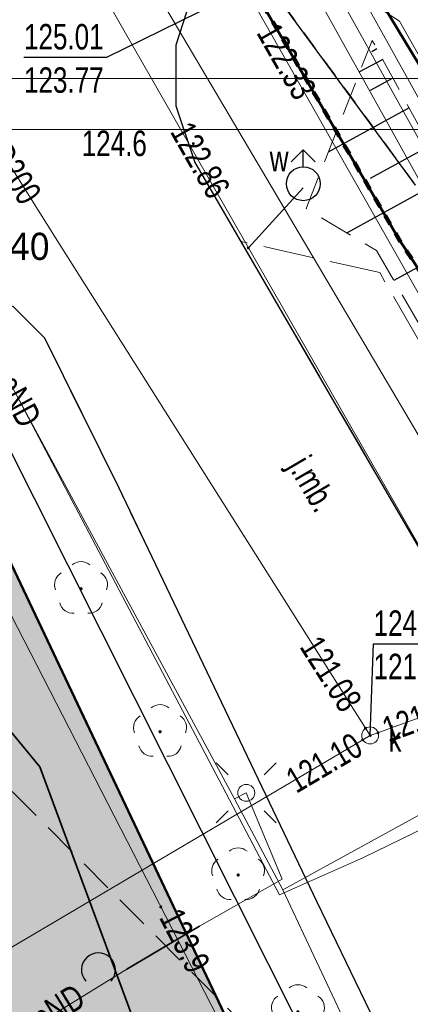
# Model space of a CAD drawing. Header units: metres. Extents: x 7464056 to 7464277, y 5957530 to 5957827.
# Tile 12 of 26: x 7464172 to 7464183, y 5957592 to 5957621. Entities that reach past the tile are written whole.
import ezdxf
from ezdxf.enums import TextEntityAlignment as Align

# ---------------------------------------------------------------- set-up
doc = ezdxf.new("R2010")
doc.units = ezdxf.units.M
doc.header["$MEASUREMENT"] = 0
for name, pattern in [('1', [0.6, 0.3, -0.3]), ('1.0_0.5', [1.5, 1, -0.5]), ('1.5_0.5', [2, 1.5, -0.5]), ('219-500', [0]), ('egug-500', [1, 0.5, -0.5])]:
    doc.linetypes.add(name, pattern=pattern)
doc.layers.get('0').update_dxf_attribs({"color": 2, "linetype": 'CONTINUOUS', "lineweight": 5})
for name, color, linetype in [('000 Inne (niezydentyfikowane)', 7, 'CONTINUOUS'), ('218-kontur użytku gruntowego', 7, 'CONTINUOUS'), ('drzewo liściaste', 7, 'CONTINUOUS'), ('hydrant', 7, 'CONTINUOUS'), ('hydrant-Atr17', 7, 'CONTINUOUS'), ('jezdnia', 7, 'CONTINUOUS'), ('jezdnia-Atr17', 7, 'CONTINUOUS'), ('krawężnik', 7, 'CONTINUOUS'), ('latarnia', 7, 'CONTINUOUS'), ('obszar utwardzony', 7, 'CONTINUOUS'), ('obudowa ochronna przewodu', 7, 'CONTINUOUS'), ('przewód ciepłowniczy', 7, 'CONTINUOUS'), ('przewód elektroenergetyczny podziemny', 7, 'CONTINUOUS'), ('przewód elektroenergetyczny podziemny-Atr1', 7, 'CONTINUOUS'), ('przewód gazowy', 7, 'CONTINUOUS'), ('przewód kanalizacyjny', 7, 'CONTINUOUS'), ('przewód kanalizacyjny-Atr1', 7, 'CONTINUOUS'), ('przewód telekomunikacyjny podziemny', 7, 'CONTINUOUS'), ('przewód wodociągowy', 7, 'CONTINUOUS'), ('rzedna', 7, 'CONTINUOUS'), ('rzedna-Atr2', 7, 'CONTINUOUS'), ('rzedna-Atr3', 7, 'CONTINUOUS'), ('skarpa nieumocniona', 7, 'CONTINUOUS'), ('studnia kanalizacyjna', 7, 'CONTINUOUS'), ('studnia kanalizacyjna-Atr17', 7, 'CONTINUOUS'), ('zadrzewienie  zakrzewienie', 7, 'CONTINUOUS')]:
    doc.layers.add(name, color=color, linetype=linetype)
for name, color, linetype, lineweight in [('219-działka ewidencyjna', 7, 'CONTINUOUS', 30), ('__A-asfalt', 253, 'CONTINUOUS', 5), ('__A-rzędne projektowane', 7, 'CONTINUOUS', 15), ('__A-zieleń', 3, 'CONTINUOUS', 5), ('A-Tabelka', 7, 'CONTINUOUS', 18), ('pikieta sztuczna', 8, 'CONTINUOUS', 9), ('pikieta sztuczna-Atr2', 8, 'CONTINUOUS', 9)]:
    doc.layers.add(name, color=color, linetype=linetype, lineweight=lineweight)
doc.styles.get("Standard").update_dxf_attribs({"font": 'Working1250', "width": 0.75})
doc.styles.add('trebuchet', font='trebuc.ttf')

# ---------------------------------------------------------------- blocks, each defined once
blk = doc.blocks.new('PW01')
at = {"linetype": 'Continuous', "lineweight": 13}
h = blk.add_hatch(color=0, dxfattribs=at)
edge = h.paths.add_edge_path()
edge.add_arc((0, 0), 0.045, 0, 360)
blk = doc.blocks.new('SUWH')
at = {"color": 0, "linetype": 'Continuous'}
for p in [(-0.354, 0.646), (0, 0.5), (0.354, 0.646)]:
    blk.add_line(p, (0, 1), dxfattribs=at)
blk.add_circle((0, 0), 0.5, dxfattribs=at)
blk = doc.blocks.new('OP021')
at = {"linetype": 'Continuous', "lineweight": 13}
h = blk.add_hatch(color=0, dxfattribs=at)
edge = h.paths.add_edge_path()
edge.add_arc((0, 0), 0.05, 0, 360)
at = {"color": 0, "linetype": 'Continuous', "lineweight": 13}
for centre, start, end in [((0, 0.4), 49.272, 130.728), ((-0.38, 0.124), 121.308, 202.548), ((0.38, 0.124), 337.452, 58.692), ((-0.235, -0.324), 193.221, 274.871), ((0.235, -0.324), 265.129, 346.779)]:
    blk.add_arc(centre, 0.4, start, end, dxfattribs=at)
blk = doc.blocks.new('US15')
at = {"color": 0, "linetype": 'Continuous', "lineweight": 13}
blk.add_circle((0, 0), 0.25, dxfattribs=at)
blk = doc.blocks.new('OTZK2')
at = {"color": 0, "linetype": 'Continuous'}
blk.add_arc((0, 0), 0.5, 318.85, 221.162, dxfattribs=at)
blk = doc.blocks.new('SM01')
at = {"color": 0, "linetype": 'Continuous', "lineweight": 13}
for p, q in [((-0.53, 0.531), (-0.883, 0.884)), ((0.531, 0.531), (0.884, 0.884)), ((-0.53, -0.53), (-0.883, -0.883)), ((0.531, -0.53), (0.884, -0.883))]:
    blk.add_line(p, q, dxfattribs=at)
blk.add_circle((0, 0), 0.25, dxfattribs=at)
blk = doc.blocks.new('Kota2')
at = {"color": 0}
blk.add_lwpolyline([(-0.386, 0.799), (0, 0), (0.386, 0.799)], close=True, dxfattribs=at)
at = {"color": 0, "style": 'trebuchet'}
blk.add_attdef('POZIOM', (-0.775, 1.071), '', height=1, dxfattribs=at)

msp = doc.modelspace()

# ---------------------------------------------------------------- hatches: boundary and pattern name
at = {"layer": '__A-asfalt', "ltscale": 0.25, "transparency": 33554687}
h = msp.add_hatch(dxfattribs=at)
h.set_pattern_fill('ANSI37', color=256, scale=2)
h.set_pattern_definition([(45, (0, 0), (-0.1767766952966, 0.1767766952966), []), (135, (0, 0), (-0.1767766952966, -0.1767766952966), [])])
h.paths.add_polyline_path([(7464165.308, 5957616.788), (7464161.651, 5957601.17), (7464164.394, 5957596.391), (7464167.983, 5957611.811, -0.040843), (7464168.078, 5957612.104), (7464167.995, 5957612.279)])
h.paths.add_polyline_path([(7464159.913, 5957593.75), (7464163.714, 5957587.127), (7464163.818, 5957587.186, -0.20175), (7464163.135, 5957590.985), (7464164.394, 5957596.391), (7464161.651, 5957601.17)])
h.paths.add_polyline_path([(7464192.967, 5957553.056, -0.185973), (7464190.198, 5957553.65), (7464181.138, 5957558.875, -0.132452), (7464178.607, 5957561.411), (7464176.982, 5957564.245), (7464176.878, 5957564.185), (7464175.26, 5957567.004), (7464164.709, 5957585.392), (7464163.714, 5957587.127), (7464159.913, 5957593.75), (7464159.649, 5957592.62, 0.08632), (7464159.138, 5957583.642, -0.007389), (7464159.644, 5957579.751), (7464162.891, 5957571.092), (7464164.524, 5957568.219, 0.034887), (7464166.874, 5957564.931, 0.072384), (7464175.003, 5957558.096), (7464194.588, 5957546.802), (7464194.796, 5957546.645), (7464194.874, 5957546.586)])
at = {"layer": '__A-zieleń', "ltscale": 0.25, "transparency": 33554687}
h = msp.add_hatch(dxfattribs=at)
h.set_pattern_fill('CROSS', color=3)
h.paths.add_polyline_path([(7464168.078, 5957612.104, 0.040843), (7464167.983, 5957611.811), (7464163.135, 5957590.985, 0.20175), (7464163.818, 5957587.186), (7464163.714, 5957587.127), (7464164.709, 5957585.392), (7464169.219, 5957587.98), (7464169.723, 5957588.268), (7464170.589, 5957586.762, 0.389883), (7464174.436, 5957585.705), (7464179.15, 5957588.749), (7464168.078, 5957612.104)])

# ---------------------------------------------------------------- linework, layer by layer
at = {"layer": '000 Inne (niezydentyfikowane)', "color": 56, "linetype": 'Continuous', "lineweight": 50, "flags": 128}
for points in [[(7464194.89, 5957593.94), (7464195.967, 5957590.719), (7464186.213, 5957609.558), (7464182.663, 5957614.998), (7464176.499, 5957625.621), (7464176.492, 5957625.631), (7464162.981, 5957648.914), (7464162.94, 5957648.984), (7464158.056, 5957657.401), (7464158.016, 5957657.47), (7464129.82, 5957706.056), (7464119.97, 5957723.029), (7464096.51, 5957762.918)], [(7464273.22, 5957619.103), (7464256.633, 5957609.097), (7464248.534, 5957622.926), (7464194.89, 5957593.94), (7464193.43, 5957597.96), (7464192.91, 5957604.22), (7464189.03, 5957611.03), (7464188.444, 5957611.585), (7464159.394, 5957659.51), (7464096.659, 5957763.005)], [(7464096.659, 5957763.005), (7464159.394, 5957659.51), (7464188.444, 5957611.585), (7464189.03, 5957611.03), (7464192.91, 5957604.22), (7464193.43, 5957597.96), (7464194.89, 5957593.94)], [(7464129.82, 5957706.056), (7464158.016, 5957657.47), (7464158.056, 5957657.401), (7464162.94, 5957648.984), (7464162.981, 5957648.914), (7464176.492, 5957625.631), (7464176.499, 5957625.621), (7464182.663, 5957614.998), (7464186.213, 5957609.558), (7464195.967, 5957590.719), (7464195.97, 5957590.71), (7464198.51, 5957586.21), (7464201.941, 5957582.25), (7464205.521, 5957578.87), (7464209.991, 5957575.1), (7464215.369, 5957570.98), (7464206.32, 5957560.132), (7464194.92, 5957546.46), (7464180.799, 5957585.27), (7464167.995, 5957612.279), (7464163.514, 5957619.798), (7464156.208, 5957632.058), (7464149.275, 5957643.692), (7464129.849, 5957676.292)]]:
    msp.add_lwpolyline(points, dxfattribs=at)
at = {"layer": '000 Inne (niezydentyfikowane)', "color": 253, "linetype": '1', "lineweight": 100, "flags": 128}
msp.add_lwpolyline([(7464096.51, 5957762.918), (7464119.97, 5957723.029), (7464129.82, 5957706.056), (7464158.016, 5957657.47), (7464158.056, 5957657.401), (7464162.94, 5957648.984), (7464162.981, 5957648.914), (7464176.492, 5957625.631), (7464176.499, 5957625.621), (7464182.663, 5957614.998), (7464186.213, 5957609.558), (7464195.967, 5957590.719), (7464195.97, 5957590.71), (7464198.51, 5957586.21), (7464201.941, 5957582.25), (7464205.521, 5957578.87), (7464209.991, 5957575.1), (7464215.369, 5957570.98), (7464206.32, 5957560.132), (7464194.92, 5957546.46), (7464194.899, 5957546.456), (7464191.954, 5957545.875), (7464191.47, 5957545.78), (7464189.787, 5957545.447)], dxfattribs=at)
at = {"layer": '000 Inne (niezydentyfikowane)', "color": 253, "linetype": '1', "lineweight": 13, "flags": 128}
msp.add_lwpolyline([(7464125.18, 5957539.755), (7464144.12, 5957536.43), (7464189.787, 5957545.447), (7464191.47, 5957545.78), (7464191.954, 5957545.875), (7464194.899, 5957546.456), (7464194.92, 5957546.46), (7464206.32, 5957560.132), (7464215.369, 5957570.98), (7464209.991, 5957575.1), (7464205.521, 5957578.87), (7464201.941, 5957582.25), (7464198.51, 5957586.21), (7464195.97, 5957590.71), (7464195.967, 5957590.719), (7464186.213, 5957609.558), (7464182.663, 5957614.998), (7464176.499, 5957625.621), (7464176.492, 5957625.631), (7464162.981, 5957648.914), (7464162.94, 5957648.984), (7464158.056, 5957657.401), (7464158.016, 5957657.47)], dxfattribs=at)
at = {"layer": '000 Inne (niezydentyfikowane)', "color": 7, "linetype": 'Continuous', "lineweight": 25, "flags": 128}
for points in [[(7464182.03, 5957620.58), (7464181.88, 5957620.49)], [(7464182.2, 5957620.27), (7464181.52, 5957619.9)], [(7464182.5, 5957619.72), (7464181.83, 5957619.35)], [(7464182.98, 5957618.84), (7464180.59, 5957617.54)], [(7464183.59, 5957617.73), (7464181.83, 5957616.76)], [(7464184.1, 5957616.78), (7464181.15, 5957615.16)], [(7464185.01, 5957615.12), (7464182.53, 5957613.76)]]:
    msp.add_lwpolyline(points, dxfattribs=at)
at = {"layer": '000 Inne (niezydentyfikowane)', "color": 56, "linetype": 'Continuous', "lineweight": 50, "flags": 128}
msp.add_lwpolyline([(7464194.92, 5957546.46), (7464194.899, 5957546.456), (7464191.954, 5957545.875), (7464166.573, 5957560.859), (7464160.044, 5957570.443), (7464156.689, 5957582.483), (7464156.749, 5957590.749), (7464163.514, 5957619.798), (7464167.995, 5957612.279), (7464180.799, 5957585.27)], close=True, dxfattribs=at)
at = {"layer": '218-kontur użytku gruntowego', "color": 3, "linetype": 'egug-500', "lineweight": 18, "flags": 128}
for points in [[(7464178.1, 5957623.48), (7464183.17, 5957616.57)], [(7464183.17, 5957616.57), (7464178.1, 5957623.48)], [(7464180.8, 5957589.72), (7464168.97, 5957613.22)], [(7464168.97, 5957613.22), (7464180.8, 5957589.72)]]:
    msp.add_lwpolyline(points, dxfattribs=at)
at = {"layer": '219-działka ewidencyjna', "color": 7, "linetype": '219-500', "flags": 128}
for points in [[(7464183.17, 5957616.57), (7464178.1, 5957623.48)], [(7464180.8, 5957589.72), (7464168.97, 5957613.22)]]:
    msp.add_lwpolyline(points, dxfattribs=at)
at = {"layer": 'A-Tabelka', "ltscale": 5}
for points in [[(7464139.412, 5957545.455), (7464244.412, 5957545.455), (7464244.412, 5957619.705), (7464139.412, 5957619.705)], [(7464145.412, 5957546.949), (7464242.912, 5957546.949), (7464242.912, 5957618.211), (7464145.412, 5957618.211)]]:
    msp.add_lwpolyline(points, close=True, dxfattribs=at)
at = {"layer": 'jezdnia', "color": 7, "linetype": '1.5_0.5', "lineweight": 18, "flags": 128}
for points in [[(7464086.851, 5957757.258), (7464091.92, 5957748.72), (7464093.17, 5957746.61), (7464100.88, 5957733.62), (7464109.13, 5957719.6), (7464117.32, 5957705.91), (7464124.79, 5957693.36), (7464131.59, 5957681.85), (7464137.77, 5957671.55), (7464145.7, 5957658.29), (7464153.31, 5957645.2), (7464161.81, 5957630.88), (7464165.59, 5957624.29), (7464166.01, 5957623.09), (7464166.28, 5957621.51), (7464166.24, 5957620.22), (7464165.92, 5957618.44), (7464168.97, 5957613.22), (7464169.49, 5957613.31), (7464170.42, 5957613.31), (7464171.31, 5957612.99), (7464172.23, 5957612.07), (7464174.42, 5957607.65), (7464180.26, 5957595.46), (7464181.97, 5957591.93), (7464181.97, 5957591.41), (7464181.65, 5957590.58), (7464181.19, 5957590.07), (7464180.8, 5957589.72), (7464180.45, 5957589.49), (7464177.71, 5957587.72), (7464174.48, 5957585.62), (7464174.04, 5957585.45), (7464173.25, 5957585.36), (7464172.37, 5957585.5), (7464170.33, 5957586.19), (7464174.29, 5957579.29), (7464174.66, 5957580.9), (7464175.14, 5957581.82), (7464175.95, 5957582.64), (7464182.63, 5957586.49), (7464183.82, 5957586.55), (7464184.39, 5957586.13), (7464185.16, 5957585.13), (7464186.91, 5957580.49), (7464187.35, 5957579.06), (7464188.33, 5957575.91), (7464191.48, 5957567.03), (7464194.04, 5957559.04), (7464194.66, 5957556.96), (7464194.8, 5957555.42), (7464194.36, 5957553.91), (7464193.7, 5957553.12), (7464193.01, 5957552.89), (7464195.32, 5957546.4), (7464196.35, 5957545.53), (7464197.42, 5957544.45), (7464198.3, 5957543.12), (7464199.02, 5957541.65), (7464199.69, 5957539.99), (7464200.28, 5957536.84), (7464200.881, 5957534.249)], [(7464242.586, 5957534.495), (7464240.61, 5957559.1), (7464239.56, 5957559.38), (7464235.85, 5957560.07), (7464225.66, 5957563.07), (7464220.07, 5957565.67), (7464217.1, 5957567.15), (7464215.35, 5957568.13), (7464213.87, 5957569.14), (7464211.66, 5957570.44), (7464210.18, 5957571.38), (7464208.29, 5957572.78), (7464206.24, 5957574.48), (7464204.25, 5957576.69), (7464201.87, 5957579.06), (7464200.34, 5957580.58), (7464198.79, 5957581.93), (7464196.91, 5957584.14), (7464196.84, 5957584.25), (7464195.51, 5957586.18), (7464194.52, 5957587.98), (7464193.96, 5957589.66), (7464193.96, 5957591.03), (7464194.3, 5957592.24), (7464195.46, 5957593.87), (7464193.53, 5957597.77), (7464192.49, 5957597.4), (7464191.04, 5957597.43), (7464190.04, 5957597.51), (7464189.06, 5957597.8), (7464187.91, 5957598.58), (7464187.01, 5957599.52), (7464185.58, 5957601.93), (7464180.91, 5957609.95), (7464176.66, 5957617.25), (7464176.11, 5957618.89), (7464176.11, 5957620.7), (7464176.63, 5957622.32), (7464174.2, 5957626.36), (7464172.67, 5957626.42), (7464171.61, 5957626.96), (7464170.7, 5957627.74), (7464169.84, 5957628.75), (7464166.58, 5957634.38), (7464160.16, 5957645.36), (7464159.53, 5957646.36), (7464159.16, 5957647.83), (7464159.19, 5957649.1), (7464159.45, 5957650.3), (7464160.02, 5957651.39), (7464161.02, 5957652.43), (7464159.37, 5957655.23), (7464158.8, 5957654.97), (7464157.83, 5957654.85), (7464156.56, 5957654.88), (7464155.16, 5957655.37), (7464154.15, 5957655.96), (7464153.27, 5957656.96), (7464152.31, 5957658.39), (7464148.38, 5957665.08), (7464144.09, 5957672.43), (7464138.71, 5957681.55), (7464138.51, 5957682.74), (7464138.71, 5957684.4), (7464139.31, 5957685.79), (7464139.83, 5957686.59), (7464136.07, 5957692.2), (7464134.95, 5957692.08), (7464133.41, 5957692.4), (7464132.27, 5957693.05), (7464131.56, 5957693.69), (7464130.73, 5957694.98), (7464126.37, 5957702.18), (7464126, 5957703.21), (7464125.81, 5957704.71), (7464126.06, 5957706.26), (7464126.54, 5957707.27), (7464127.1, 5957708.06), (7464130.958, 5957710.421)]]:
    msp.add_lwpolyline(points, dxfattribs=at)
at = {"layer": 'krawężnik', "color": 7, "linetype": 'Continuous', "lineweight": 25, "flags": 128}
for points in [[(7464193.53, 5957597.77), (7464192.49, 5957597.4), (7464191.04, 5957597.43), (7464190.04, 5957597.51), (7464189.06, 5957597.8), (7464187.91, 5957598.58), (7464187.01, 5957599.52), (7464185.58, 5957601.93), (7464180.91, 5957609.95), (7464176.66, 5957617.25), (7464176.11, 5957618.89), (7464176.11, 5957620.7), (7464176.63, 5957622.32)], [(7464168.97, 5957613.22), (7464169.49, 5957613.31), (7464170.42, 5957613.31), (7464171.31, 5957612.99), (7464172.23, 5957612.07), (7464174.42, 5957607.65), (7464180.26, 5957595.46), (7464181.97, 5957591.93), (7464181.97, 5957591.41), (7464181.65, 5957590.58), (7464181.19, 5957590.07), (7464180.8, 5957589.72), (7464180.45, 5957589.49)]]:
    msp.add_lwpolyline(points, dxfattribs=at)
at = {"layer": 'obszar utwardzony', "color": 7, "linetype": '1.5_0.5', "lineweight": 18, "flags": 128}
msp.add_lwpolyline([(7464182.11, 5957613.99), (7464178.02, 5957614.91), (7464180.91, 5957609.95), (7464185.58, 5957601.93), (7464187.01, 5957599.52), (7464187.91, 5957598.58), (7464189.06, 5957597.8), (7464190.04, 5957597.51), (7464189.93, 5957600.46)], close=True, dxfattribs=at)
at = {"layer": 'obudowa ochronna przewodu', "color": 7, "linetype": 'Continuous', "lineweight": 35, "flags": 128}
for points in [[(7464179.25, 5957580.12), (7464179.08, 5957580.59), (7464172.1, 5957599.44), (7464169.08, 5957603.09), (7464162.27, 5957614.26), (7464161.78, 5957616.53), (7464161.72, 5957623.7)], [(7464174.66, 5957593.48), (7464176.8, 5957594.74)]]:
    msp.add_lwpolyline(points, dxfattribs=at)
at = {"layer": 'przewód ciepłowniczy', "color": 212, "linetype": 'Continuous', "lineweight": 18, "flags": 128}
for points in [[(7464210.43, 5957591.63), (7464200.73, 5957587.69), (7464197.46, 5957594.18), (7464193.43, 5957600.87), (7464181.11, 5957622.99), (7464182.17, 5957623.64), (7464181, 5957625.56), (7464179.94, 5957624.89), (7464174.49, 5957632.94), (7464164.08, 5957648.68), (7464163.04, 5957650.25), (7464162.12, 5957649.72), (7464174.03, 5957631.88), (7464178.58, 5957625.17), (7464188.13, 5957607.99), (7464196.5, 5957593.62)], [(7464196.84, 5957594.11), (7464193.01, 5957600.43), (7464188.58, 5957608.38), (7464180.59, 5957622.73), (7464179.26, 5957625.03), (7464174.26, 5957632.41), (7464162.58, 5957649.98)]]:
    msp.add_lwpolyline(points, dxfattribs=at)
at = {"layer": 'przewód elektroenergetyczny podziemny', "color": 1, "linetype": 'Continuous', "lineweight": 18, "flags": 128}
for points in [[(7464087.32, 5957752.37), (7464095.98, 5957737.1), (7464105.9, 5957721.64), (7464112.85, 5957710.77), (7464118.26, 5957701.85), (7464125.41, 5957690.07), (7464132.72, 5957677.58), (7464134.57, 5957673.2), (7464138.74, 5957666.32), (7464145.7, 5957654.46), (7464154.32, 5957639.85), (7464161.46, 5957628.22), (7464166.09, 5957620.42), (7464169.69, 5957613.63), (7464179.16, 5957595.67), (7464181.63, 5957596.77), (7464187.58, 5957599.66), (7464192.68, 5957601.41), (7464193.82, 5957601.82)], [(7464142.63, 5957687.6), (7464157.69, 5957662.44), (7464160.98, 5957657.08), (7464160.7, 5957656.57), (7464160.4, 5957655.53), (7464168.05, 5957643.09), (7464175.84, 5957631.09), (7464177.91, 5957628.74), (7464177.5, 5957628.82), (7464176.58, 5957627.62), (7464178.49, 5957624.13), (7464182.69, 5957621.4), (7464191.24, 5957606.3), (7464193.82, 5957601.82), (7464194.97, 5957599.67), (7464194.08, 5957599.01), (7464196.93, 5957594.67), (7464204.47, 5957599.51), (7464205.6, 5957599.7), (7464219.19, 5957598.47)], [(7464198.519, 5957534.235), (7464197.84, 5957535.9), (7464197.3, 5957537.03), (7464195.22, 5957542.68), (7464189.26, 5957548.01), (7464189.91, 5957549.75), (7464190.89, 5957553.48), (7464190.91, 5957554.57), (7464189.76, 5957559.13), (7464187.22, 5957567.86), (7464186.59, 5957569.43), (7464183.38, 5957577.47), (7464182.86, 5957579.06), (7464180.99, 5957584.74), (7464178.47, 5957589.84), (7464169.34, 5957607.61), (7464167.33, 5957611.16), (7464164.77, 5957616.16), (7464161.16, 5957621.94), (7464156, 5957630.1), (7464149.38, 5957641.57), (7464141.13, 5957655.81), (7464133.08, 5957670.35)], [(7464199.184, 5957534.239), (7464199.16, 5957534.37), (7464198.51, 5957537.91), (7464197.94, 5957540.83), (7464197.91, 5957541.32), (7464197.45, 5957543.79), (7464195.6, 5957545.62), (7464190.66, 5957549.28), (7464188.71, 5957550.79), (7464190.42, 5957554.09), (7464192.07, 5957559.98), (7464190.2, 5957567.37), (7464189.12, 5957571.34), (7464187.67, 5957574.08), (7464185.65, 5957578.93), (7464183.21, 5957584.98), (7464181.6, 5957586.09), (7464179.87, 5957589.53), (7464181.4, 5957591.26), (7464179.26, 5957595.81), (7464177.83, 5957598.49), (7464170.01, 5957612.95), (7464165.43, 5957619.94), (7464165.01, 5957622.57)], [(7464263.39, 5957610.81), (7464264.5, 5957611.64), (7464263.86, 5957612.66), (7464253.17, 5957607.12), (7464233.6, 5957605.26), (7464232.32, 5957605.11), (7464229.48, 5957604.79), (7464220.15, 5957599.28), (7464203.3, 5957599.49), (7464195.87, 5957594.53), (7464191.86, 5957601.61), (7464187.99, 5957600.6), (7464179.26, 5957595.81)], [(7464171.83, 5957558.53), (7464170.53, 5957559.6), (7464167.26, 5957562.35), (7464161.33, 5957566.57), (7464157.91, 5957574.56), (7464157.35, 5957577.44), (7464157.11, 5957579.06), (7464156.3, 5957584.59), (7464157.55, 5957591.07), (7464158.38, 5957591.07), (7464158.74, 5957591.2), (7464165.29, 5957590.88), (7464167.52, 5957590.76), (7464170.21, 5957591.06), (7464171.51, 5957591.53), (7464174.66, 5957593.48), (7464176.8, 5957594.74), (7464179.24, 5957596.13), (7464178.18, 5957598.67), (7464177.83, 5957598.49)], [(7464177.83, 5957598.49), (7464178.18, 5957598.67)]]:
    msp.add_lwpolyline(points, dxfattribs=at)
at = {"layer": 'przewód gazowy', "color": 52, "linetype": 'Continuous', "lineweight": 18, "flags": 128}
msp.add_lwpolyline([(7464093.334, 5957761.057), (7464097.55, 5957753.89), (7464109.26, 5957734.1), (7464115.16, 5957723.86), (7464123.88, 5957709.15), (7464134.72, 5957690.93), (7464143.09, 5957676.91), (7464149.7, 5957665.65), (7464156.83, 5957653.79), (7464162.79, 5957643.63), (7464167.44, 5957635.73), (7464175.9, 5957621.63), (7464182.75, 5957610.05), (7464191.05, 5957595.99), (7464199.23, 5957582.14), (7464201.17, 5957579.06), (7464201.31, 5957578.82)], dxfattribs=at)
at = {"layer": 'przewód kanalizacyjny', "color": 34, "linetype": 'Continuous', "lineweight": 18, "flags": 128}
for points in [[(7464160.48, 5957634.89), (7464160.61, 5957634.67), (7464165.47, 5957626.31), (7464172.63, 5957614.91), (7464181.69, 5957600.57), (7464181.83, 5957600.36)], [(7464193.49, 5957595.36), (7464193.19, 5957595.88), (7464177.37, 5957623.74), (7464177.07, 5957624.27), (7464177.57, 5957624.59), (7464182.09, 5957627.52)], [(7464181.83, 5957600.36), (7464182.06, 5957600.44), (7464192.91, 5957604.4), (7464193.15, 5957604.49)], [(7464181.83, 5957600.36), (7464181.61, 5957600.23), (7464169.15, 5957592.88), (7464159.24, 5957587.05), (7464163.66, 5957579.06)]]:
    msp.add_lwpolyline(points, dxfattribs=at)
at = {"layer": 'przewód telekomunikacyjny podziemny', "color": 30, "linetype": 'Continuous', "lineweight": 18, "flags": 128}
msp.add_lwpolyline([(7464161.72, 5957623.7), (7464161.78, 5957616.53), (7464162.27, 5957614.26), (7464169.08, 5957603.09), (7464172.1, 5957599.44), (7464179.08, 5957580.59), (7464179.25, 5957580.12)], dxfattribs=at)
at = {"layer": 'przewód wodociągowy', "color": 5, "linetype": 'Continuous', "lineweight": 18, "flags": 128}
for points in [[(7464178.24, 5957614.72), (7464170.05, 5957629.01), (7464160.17, 5957646.25), (7464151.41, 5957661.06), (7464140.09, 5957680.17), (7464134.74, 5957689.1)], [(7464178.24, 5957614.72), (7464179.86, 5957616.49)], [(7464201.02, 5957577.83), (7464200.23, 5957579.06), (7464194.68, 5957587.68), (7464191.06, 5957593.93), (7464187.98, 5957597.74), (7464178.24, 5957614.72)]]:
    msp.add_lwpolyline(points, dxfattribs=at)
at = {"layer": 'rzedna-Atr2', "color": 7, "flags": 128}
for points in [[(7464177.86, 5957622.2), (7464174.06, 5957620.33), (7464171.63, 5957620.33)], [(7464181.83, 5957600.36), (7464181.93, 5957603.06), (7464184.134, 5957603.06)]]:
    msp.add_lwpolyline(points, dxfattribs=at)
at = {"layer": 'skarpa nieumocniona', "color": 7, "linetype": '1.0_0.5', "lineweight": 18, "flags": 128}
msp.add_lwpolyline([(7464182.02, 5957614.64), (7464185.44, 5957608.73), (7464191.66, 5957598.1), (7464197.18, 5957600.51), (7464193.68, 5957600.32), (7464191.89, 5957601.33), (7464187.58, 5957610.42), (7464181.89, 5957620.83), (7464179.94, 5957615.88)], close=True, dxfattribs=at)
msp.add_lwpolyline([(7464182.02, 5957614.64), (7464185.44, 5957608.73), (7464191.66, 5957598.1), (7464197.18, 5957600.51), (7464193.68, 5957600.32), (7464191.89, 5957601.33), (7464187.58, 5957610.42), (7464181.89, 5957620.83), (7464179.94, 5957615.88)], close=True, dxfattribs=at)
at = {"layer": 'zadrzewienie  zakrzewienie', "color": 7, "linetype": '1.0_0.5', "lineweight": 18, "flags": 128}
msp.add_lwpolyline([(7464180.45, 5957589.49), (7464168.78, 5957601.23), (7464169.35, 5957587.9), (7464170.33, 5957586.19), (7464172.37, 5957585.5), (7464173.25, 5957585.36), (7464174.04, 5957585.45), (7464174.48, 5957585.62), (7464177.71, 5957587.72)], close=True, dxfattribs=at)

# ---------------------------------------------------------------- block references
at = {"layer": '__A-rzędne projektowane'}
ref = msp.add_blockref('Kota2', (7464169.023, 5957613.357), dxfattribs=dict(at, zscale=0.6))
ref.add_attrib('Poziom', '124,40', (7464169.13, 5957614.365), dxfattribs={"layer": '0', "color": 0, "height": 0.8, "style": 'trebuchet'})
at = {"layer": 'drzewo liściaste', "color": 94, "linetype": 'Continuous', "lineweight": 18}
for p in [(7464173.31, 5957604.68), (7464175.64, 5957600.47), (7464177.94, 5957596.25), (7464179.7, 5957592.22)]:
    msp.add_blockref('OP021', p, dxfattribs=at)
at = {"layer": 'hydrant', "color": 5, "linetype": 'Continuous', "lineweight": 18}
msp.add_blockref('SUWH', (7464179.86, 5957616.61), dxfattribs=at)
at = {"layer": 'latarnia', "color": 7, "linetype": 'Continuous', "lineweight": 18}
msp.add_blockref('SM01', (7464178.18, 5957598.67), dxfattribs=at)
at = {"layer": 'pikieta sztuczna', "color": 7, "linetype": 'Continuous', "lineweight": 13}
msp.add_blockref('PW01', (7464176.62, 5957617.79), dxfattribs=at)
at = {"layer": 'rzedna', "color": 5, "linetype": 'Continuous', "lineweight": 18}
msp.add_blockref('PW01', (7464178.24, 5957614.72), dxfattribs=at)
at = {"layer": 'rzedna', "color": 34, "linetype": 'Continuous', "lineweight": 18}
for p in [(7464181.69, 5957600.57), (7464181.83, 5957600.36), (7464182.06, 5957600.44), (7464181.61, 5957600.23)]:
    msp.add_blockref('PW01', p, dxfattribs=at)
at = {"layer": 'rzedna', "color": 1, "linetype": 'Continuous', "lineweight": 18, "rotation": 297.194}
msp.add_blockref('PW01', (7464175.66, 5957595.31), dxfattribs=at)
at = {"layer": 'studnia kanalizacyjna', "color": 34, "linetype": 'Continuous', "lineweight": 18}
msp.add_blockref('US15', (7464181.83, 5957600.36), dxfattribs=at)
at = {"layer": 'zadrzewienie  zakrzewienie', "color": 7, "linetype": 'Continuous', "lineweight": 18}
msp.add_blockref('OTZK2', (7464173.824, 5957593.457), dxfattribs=at)

# ---------------------------------------------------------------- texts
at = {"layer": 'hydrant-Atr17', "color": 5, "width": 0.765}
msp.add_text('w', height=0.75, dxfattribs=at).set_placement((7464178.87, 5957617.35), align=Align.MIDDLE_LEFT)
at = {"layer": 'jezdnia-Atr17', "color": 7, "width": 0.765}
msp.add_text('j.mb.', height=0.75, rotation=-59.631, dxfattribs=at).set_placement((7464179.39, 5957608.3))
msp.add_text('j.mb.', height=0.75, rotation=-59.631, dxfattribs=at).set_placement((7464179.39, 5957608.3))
msp.add_text('j.mb.', height=0.75, rotation=-59.631, dxfattribs=at).set_placement((7464179.39, 5957608.3))
msp.add_text('j.mb.', height=0.75, rotation=-59.631, dxfattribs=at).set_placement((7464179.39, 5957608.3))
msp.add_text('j.mb.', height=0.75, rotation=-59.631, dxfattribs=at).set_placement((7464179.39, 5957608.3))
at = {"layer": 'pikieta sztuczna-Atr2', "color": 7, "width": 0.765}
msp.add_text('124.6', height=0.75, dxfattribs=at).set_placement((7464173.33, 5957617.8), align=Align.MIDDLE_LEFT)
at = {"layer": 'przewód elektroenergetyczny podziemny-Atr1', "color": 1, "width": 0.765}
msp.add_text('eND', height=0.75, rotation=-61.595, dxfattribs=at).set_placement((7464171.12, 5957610.89), align=Align.MIDDLE_LEFT)
msp.add_text('eND', height=0.75, rotation=31.43, dxfattribs=at).set_placement((7464172.19, 5957591.64))
at = {"layer": 'przewód kanalizacyjny-Atr1', "color": 34, "width": 0.765}
msp.add_text('ksD200', height=0.75, rotation=302.132, dxfattribs=at).set_placement((7464170.48, 5957618.33), align=Align.MIDDLE_LEFT)
at = {"layer": 'rzedna-Atr2', "color": 30, "width": 0.765}
msp.add_text('125.01', height=0.75, dxfattribs=at).set_placement((7464171.63, 5957620.338), align=Align.BOTTOM_LEFT)
at = {"layer": 'rzedna-Atr2', "color": 34, "width": 0.765}
for s, rotation, p in [('122.33', 299.597, (7464178.79, 5957621.24)), ('121.08', -57.715, (7464180.05, 5957603.17)), ('121.30', 20.051, (7464182.24, 5957600.5)), ('121.10', 30.536, (7464179.46, 5957598.96))]:
    msp.add_text(s, height=0.75, rotation=rotation, dxfattribs=at).set_placement(p, align=Align.MIDDLE_LEFT)
at = {"layer": 'rzedna-Atr2', "color": 5, "width": 0.765}
msp.add_text('122.86', height=0.75, rotation=299.81, dxfattribs=at).set_placement((7464175.92, 5957618.14))
at = {"layer": 'rzedna-Atr2', "color": 34, "width": 0.765}
msp.add_text('124.51', height=0.75, dxfattribs=at).set_placement((7464181.93, 5957603.067), align=Align.BOTTOM_LEFT)
at = {"layer": 'rzedna-Atr2', "color": 7, "width": 0.765}
msp.add_text('123.9', height=0.75, rotation=297.19, dxfattribs=at).set_placement((7464175.6, 5957595))
at = {"layer": 'rzedna-Atr3', "color": 30, "width": 0.765}
msp.add_text('123.77', height=0.75, dxfattribs=at).set_placement((7464171.63, 5957619.062), align=Align.BOTTOM_LEFT)
at = {"layer": 'rzedna-Atr3', "color": 34, "width": 0.765}
msp.add_text('121.19', height=0.75, dxfattribs=at).set_placement((7464181.93, 5957601.792), align=Align.BOTTOM_LEFT)
at = {"layer": 'studnia kanalizacyjna-Atr17', "color": 34, "width": 0.765}
msp.add_text('k', height=0.75, dxfattribs=at).set_placement((7464182.37, 5957599.88))

doc.saveas('drawing.dxf')
